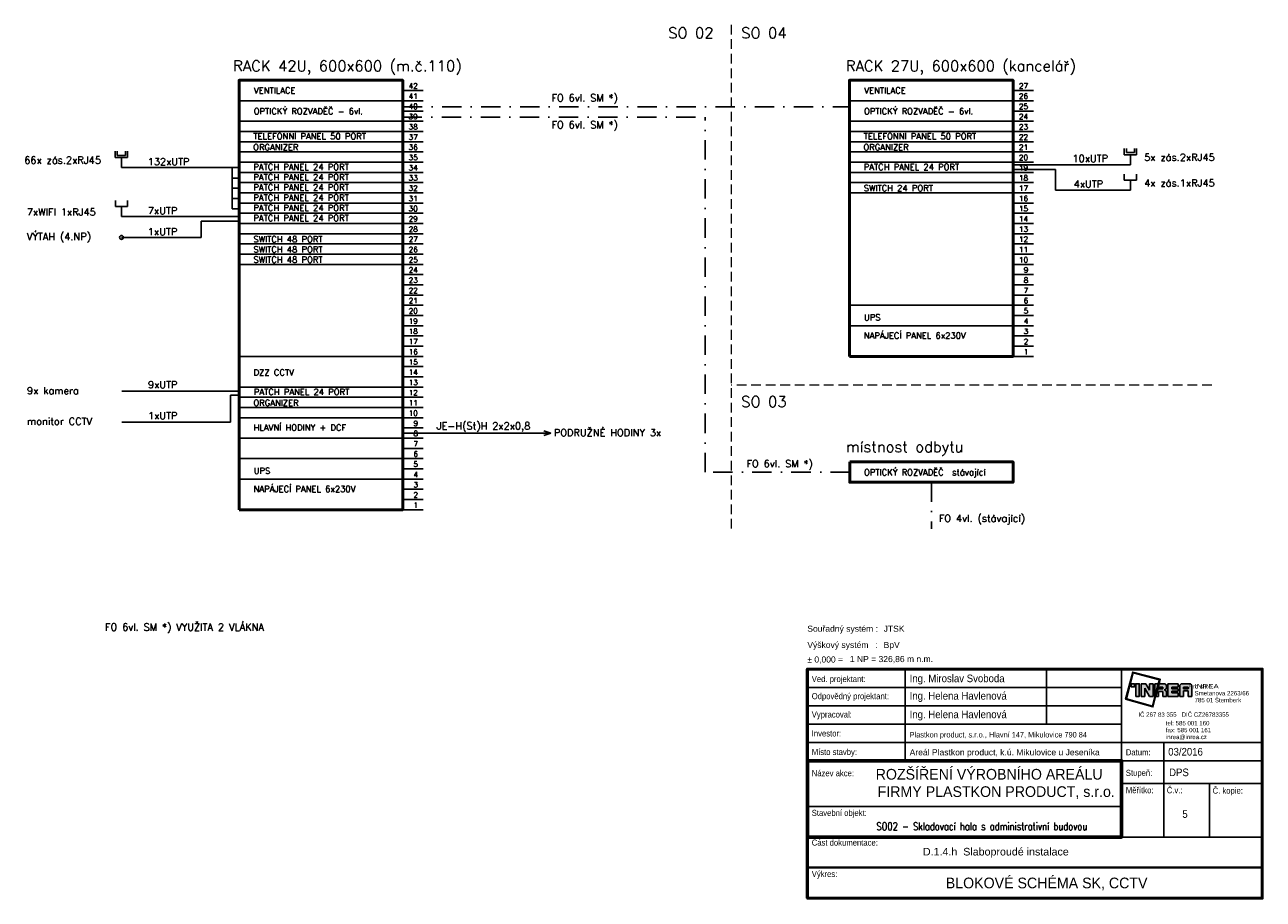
# Model space of a CAD drawing. Header units: millimetres. Extents: x 10 to 415, y 5 to 291.
import ezdxf
from ezdxf.enums import TextEntityAlignment as Align

# ---------------------------------------------------------------- set-up
doc = ezdxf.new("R2010")
doc.units = ezdxf.units.MM
doc.header["$LTSCALE"] = 0.5
doc.linetypes.add('DASHDOT', pattern=[25.4, 12.7, -6.35, 0, -6.35])
doc.linetypes.add('DASHED', pattern=[19.05, 12.7, -6.35])
doc.layers.add('IN_RAZITKO', color=7, linetype='Continuous')
doc.layers.add('schéma', color=7, linetype='Continuous')
doc.styles.add('ari-rom-uni', font='ARIALUNI.TTF', dxfattribs={"width": 0.8})
doc.styles.add('ARIAL', font='arial.ttf')
doc.styles.add('ROMANS', font='romans.shx', dxfattribs={"width": 0.8})
doc.styles.get("Standard").update_dxf_attribs({"font": 'romans.shx'})

# ---------------------------------------------------------------- blocks, each defined once
blk = doc.blocks.new('INREA RAZÍTKO')
at = {"layer": 'IN_RAZITKO', "transparency": 33554687}
blk.add_hatch(color=256, dxfattribs=at).paths.add_polyline_path([(-3.869, 7.655), (-3.904, 7.527), (-3.878, 7.527), (-3.839, 7.673), (-4.74, 7.912), (-4.978, 7.018), (-4.08, 6.768), (-3.993, 7.115), (-4.019, 7.115), (-4.098, 6.799), (-4.947, 7.035), (-4.722, 7.882)])
h = blk.add_hatch(color=256, dxfattribs=at)
h.paths.add_polyline_path([(-4.687, 7.527), (-4.792, 7.527), (-4.792, 7.423), (-4.687, 7.423)])
h.paths.add_polyline_path([(-4.527, 7.526), (-4.642, 7.526), (-4.642, 7.115), (-4.527, 7.115)])
h.paths.add_polyline_path([(-4.317, 7.527), (-4.468, 7.527), (-4.468, 7.115), (-4.349, 7.115), (-4.349, 7.381), (-4.189, 7.115), (-4.07, 7.115), (-4.07, 7.527), (-4.189, 7.527), (-4.189, 7.315)])
h.paths.add_polyline_path([(-3.913, 7.527), (-4.023, 7.527), (-4.023, 7.115)])
edge = h.paths.add_edge_path()
edge.add_line((-3.708, 7.527), (-3.877, 7.527))
edge.add_line((-3.877, 7.527), (-3.987, 7.115))
edge.add_line((-3.987, 7.115), (-3.894, 7.115))
edge.add_line((-3.894, 7.115), (-3.894, 7.277))
edge.add_line((-3.894, 7.277), (-3.757, 7.277))
edge.add_line((-3.757, 7.277), (-3.757, 7.115))
edge.add_line((-3.757, 7.115), (-3.638, 7.115))
edge.add_line((-3.638, 7.115), (-3.638, 7.257))
edge.add_arc((-3.708, 7.257), 0.07, 0, 90)
edge.add_arc((-3.708, 7.397), 0.07, 270, 360)
edge.add_line((-3.638, 7.397), (-3.638, 7.457))
edge.add_arc((-3.708, 7.457), 0.07, 0, 90)
h.paths.add_polyline_path([(-3.757, 7.419), (-3.757, 7.362), (-3.894, 7.362), (-3.894, 7.419)])
h.paths.add_polyline_path([(-3.253, 7.527), (-3.588, 7.527), (-3.588, 7.115), (-3.253, 7.115), (-3.253, 7.225), (-3.465, 7.225), (-3.465, 7.287), (-3.253, 7.287), (-3.253, 7.366), (-3.465, 7.366), (-3.465, 7.421), (-3.253, 7.421)])
edge = h.paths.add_edge_path()
edge.add_line((-2.877, 7.527), (-3.131, 7.527))
edge.add_arc((-3.131, 7.457), 0.07, 90, 180)
edge.add_line((-3.201, 7.457), (-3.201, 7.115))
edge.add_line((-3.201, 7.115), (-3.081, 7.115))
edge.add_line((-3.081, 7.115), (-3.081, 7.293))
edge.add_line((-3.081, 7.293), (-2.931, 7.293))
edge.add_line((-2.931, 7.293), (-2.931, 7.115))
edge.add_line((-2.931, 7.115), (-2.807, 7.115))
edge.add_line((-2.807, 7.115), (-2.807, 7.457))
edge.add_arc((-2.877, 7.457), 0.07, 0, 90)
h.paths.add_polyline_path([(-2.931, 7.421), (-2.931, 7.362), (-3.081, 7.362), (-3.081, 7.421)])
at = {"layer": 'IN_RAZITKO', "color": 7, "transparency": 33554687}
for p, q in [((-12.195, 8.005), (-12.195, 5.005)), ((-7.564, 8.005), (-7.564, 6.205)), ((-5.108, 2.651), (-5.108, 8.005)), ((-15.395, 7.405), (-5.108, 7.405)), ((-15.395, 6.805), (-5.108, 6.805)), ((-15.395, 6.205), (-5.108, 6.205)), ((-15.395, 5.605), (-5.108, 5.605)), ((-5.108, 5.605), (-0.505, 5.605)), ((-3.727, 5.605), (-3.727, 2.505)), ((-5.108, 5.005), (-0.505, 5.005)), ((-5.108, 4.255), (-0.505, 4.255)), ((-2.225, 4.258), (-2.225, 2.505)), ((-15.395, 3.505), (-5.108, 3.505))]:
    blk.add_line(p, q, dxfattribs=at)
at = {"layer": 'IN_RAZITKO', "transparency": 33554687}
for p, q in [((-4.468, 7.527), (-4.317, 7.527)), ((-4.468, 7.527), (-4.468, 7.115)), ((-4.349, 7.115), (-4.349, 7.381)), ((-4.349, 7.381), (-4.189, 7.115)), ((-4.317, 7.527), (-4.189, 7.315)), ((-4.189, 7.315), (-4.189, 7.527)), ((-4.189, 7.527), (-4.07, 7.527)), ((-4.07, 7.115), (-4.07, 7.527)), ((-4.023, 7.115), (-4.023, 7.527)), ((-3.913, 7.527), (-4.023, 7.115)), ((-4.023, 7.527), (-3.913, 7.527)), ((-3.877, 7.527), (-3.987, 7.115)), ((-3.878, 7.527), (-3.904, 7.527)), ((-3.894, 7.362), (-3.894, 7.419)), ((-3.757, 7.419), (-3.894, 7.419)), ((-3.757, 7.362), (-3.894, 7.362)), ((-3.877, 7.527), (-3.708, 7.527)), ((-3.757, 7.362), (-3.757, 7.419)), ((-3.638, 7.397), (-3.638, 7.457)), ((-3.588, 7.527), (-3.588, 7.115)), ((-3.588, 7.527), (-3.253, 7.527)), ((-3.253, 7.421), (-3.465, 7.421)), ((-3.465, 7.421), (-3.465, 7.366)), ((-3.253, 7.366), (-3.465, 7.366)), ((-3.253, 7.527), (-3.253, 7.421)), ((-3.253, 7.421), (-3.253, 7.527)), ((-3.253, 7.366), (-3.253, 7.287)), ((-3.201, 7.115), (-3.201, 7.457)), ((-3.131, 7.527), (-2.877, 7.527)), ((-2.931, 7.421), (-3.081, 7.421)), ((-3.081, 7.421), (-3.081, 7.362)), ((-3.081, 7.362), (-2.931, 7.362)), ((-2.931, 7.362), (-2.931, 7.421)), ((-2.807, 7.115), (-2.807, 7.457)), ((-4.468, 7.115), (-4.349, 7.115)), ((-4.189, 7.115), (-4.07, 7.115)), ((-3.993, 7.115), (-4.019, 7.115)), ((-3.987, 7.115), (-3.894, 7.115)), ((-3.894, 7.115), (-3.894, 7.277)), ((-3.894, 7.277), (-3.757, 7.277)), ((-3.757, 7.277), (-3.757, 7.115)), ((-3.757, 7.115), (-3.638, 7.115)), ((-3.638, 7.257), (-3.638, 7.115)), ((-3.588, 7.115), (-3.253, 7.115)), ((-3.253, 7.287), (-3.465, 7.287)), ((-3.465, 7.287), (-3.465, 7.225)), ((-3.465, 7.225), (-3.253, 7.225)), ((-3.253, 7.225), (-3.253, 7.115)), ((-3.201, 7.115), (-3.081, 7.115)), ((-2.931, 7.293), (-3.081, 7.293)), ((-3.081, 7.293), (-3.081, 7.115)), ((-2.931, 7.115), (-2.931, 7.293)), ((-2.931, 7.115), (-2.807, 7.115)), ((-5.108, 2.505), (-0.505, 2.505))]:
    blk.add_line(p, q, dxfattribs=at)
at = {"layer": 'IN_RAZITKO', "lineweight": 50, "transparency": 33554687}
for points in [[(-15.4, 0.5), (-0.5, 0.5), (-0.5, 8.01), (-15.4, 8.01)], [(-15.395, 0.505), (-0.505, 0.505), (-0.505, 8.005), (-15.395, 8.005)]]:
    blk.add_lwpolyline(points, close=True, dxfattribs=at)
at = {"layer": 'IN_RAZITKO', "transparency": 33554687}
for points in [[(-3.878, 7.527), (-3.839, 7.673), (-4.74, 7.912), (-4.978, 7.018), (-4.08, 6.768), (-3.993, 7.115)], [(-3.904, 7.527), (-3.869, 7.655), (-4.722, 7.882), (-4.947, 7.035), (-4.098, 6.799), (-4.019, 7.115)]]:
    blk.add_lwpolyline(points, dxfattribs=at)
for points in [[(-3.869, 7.655), (-3.904, 7.527), (-3.878, 7.527), (-3.839, 7.673), (-4.74, 7.912), (-4.978, 7.018), (-4.08, 6.768), (-3.993, 7.115), (-4.019, 7.115), (-4.098, 6.799), (-4.947, 7.035), (-4.722, 7.882)], [(-4.792, 7.423), (-4.687, 7.423), (-4.687, 7.527), (-4.792, 7.527)], [(-4.642, 7.115), (-4.527, 7.115), (-4.527, 7.526), (-4.642, 7.526)]]:
    blk.add_lwpolyline(points, close=True, dxfattribs=at)
at = {"layer": 'IN_RAZITKO', "lineweight": 60, "transparency": 33554687}
blk.add_lwpolyline([(-15.395, 2.505), (-5.108, 2.505), (-5.108, 5.005), (-15.395, 5.005)], close=True, dxfattribs=at)
at = {"layer": 'IN_RAZITKO', "transparency": 33554687, "const_width": 0.075}
blk.add_lwpolyline([(-15.395, 0.505), (-0.505, 0.505), (-0.505, 1.505), (-15.395, 1.505)], close=True, dxfattribs=at)
at = {"layer": 'IN_RAZITKO', "transparency": 33554687}
for centre, start, end in [((-3.708, 7.457), 0, 90), ((-3.708, 7.397), 270, 0), ((-3.708, 7.257), 0, 90), ((-3.131, 7.457), 90, 180), ((-2.877, 7.457), 0, 90)]:
    blk.add_arc(centre, 0.07, start, end, dxfattribs=at)
at = {"layer": 'IN_RAZITKO', "transparency": 33554687, "style": 'ARIAL'}
for s, p in [('Souřadný systém :', (-15.4, 9.432)), ('Výškový systém   :', (-15.4, 8.901)), ('± 0,000 =', (-15.4, 8.423))]:
    blk.add_text(s, height=0.2, dxfattribs=at).set_placement(p, align=Align.TOP_LEFT)
at = {"layer": 'IN_RAZITKO', "color": 3, "transparency": 33554687, "style": 'ARIAL'}
for s, p in [('JTSK', (-12.9, 9.432)), ('BpV', (-12.9, 8.901))]:
    blk.add_text(s, height=0.2, dxfattribs=at).set_placement(p, align=Align.TOP_LEFT)
at = {"layer": 'IN_RAZITKO', "color": 7, "transparency": 33554687, "style": 'ari-rom-uni', "width": 0.9}
for s, p in [('Ved. projektant:', (-15.255, 7.584)), ('Odpovědný projektant:', (-15.255, 7.022)), ('Vypracoval:', (-15.255, 6.422)), ('Investor:', (-15.255, 5.801)), ('Místo stavby:', (-15.255, 5.193)), ('Datum:', (-4.968, 5.182)), ('Název akce:', (-15.255, 4.497)), ('Stupeň:', (-4.968, 4.509)), ('Měřítko:', (-4.968, 3.94)), ('Č.v.:', (-3.627, 3.94)), ('Č. kopie:', (-2.125, 3.927)), ('Stavební objekt:', (-15.255, 3.197)), ('Část dokumentace:', (-15.255, 2.225)), ('Výkres:', (-15.255, 1.196))]:
    blk.add_text(s, height=0.2, dxfattribs=at).set_placement(p)
at = {"layer": 'IN_RAZITKO', "transparency": 33554687, "style": 'ari-rom-uni'}
for s, p in [('                 Pro s.r.o.', (-3.847, 7.329)), ('Smetanova 2263/66', (-2.715, 7.103)), ('785 01 Šternberk', (-2.715, 6.877)), ('IČ 267 83 355   DIČ CZ26783355', (-4.556, 6.404)), ('tel: 585 001 160', (-3.657, 6.122)), ('fax: 585 001 161', (-3.657, 5.896)), ('inrea@inrea.cz', (-3.657, 5.67))]:
    blk.add_text(s, height=0.1425, dxfattribs=at).set_placement(p, align=Align.BOTTOM_LEFT)
at = {"layer": 'IN_RAZITKO', "transparency": 33554687, "style": 'ari-rom-uni', "width": 1.3}
blk.add_text('INREA', height=0.1425, dxfattribs=at).set_placement((-2.715, 7.331), align=Align.BOTTOM_LEFT)
at = {"layer": 'IN_RAZITKO', "color": 3, "transparency": 33554687, "style": 'ARIAL'}
blk.add_attdef('NULA', (-14.012, 8.227), '', height=0.2, dxfattribs=at)
at = {"layer": 'IN_RAZITKO', "transparency": 33554687, "style": 'ari-rom-uni'}
for tag, p, height, width in [('VEDOUCÍ-PROJEKTANT', (-12.053, 7.553), 0.25, 0.9), ('ODPOVĚDNÝ-PROJEKTANT', (-12.053, 6.964), 0.25, 0.9), ('VYPRACOVAL', (-12.053, 6.363), 0.25, 0.9), ('INVESTOR', (-12.053, 5.774), 0.2, 0.9), ('MÍSTO', (-12.053, 5.149), 0.25, 0.85), ('DATUM', (-3.585, 5.185), 0.25, 0.9), ('STUPEŇ', (-3.556, 4.468), 0.25, 0.9), ('OBJEKT', (-12.564, 2.85), 0.2, 0.8)]:
    blk.add_attdef(tag, p, '', height=height, dxfattribs=dict(at, width=width))
for tag, height, width, p in [('NÁZEV-1', 0.35, 0.85, (-10.252, 4.438)), ('NÁZEV-2', 0.35, 0.85, (-10.252, 3.876)), ('MĚŘ', 0.25, 0.9, (-4.422, 3.031)), ('ČV', 0.25, 0.9, (-3.034, 3.031)), ('VÝKRES', 0.35, 0.95, (-10.299, 0.801))]:
    blk.add_attdef(tag, text='', height=height, dxfattribs=dict(at, width=width)).set_placement(p, align=Align.CENTER)
blk.add_attdef('DOKUMENTACE', (-11.26, 1.842), '', height=0.25, dxfattribs=at)

msp = doc.modelspace()

# ---------------------------------------------------------------- linework, layer by layer
at = {"linetype": 'DASHED', "lineweight": 13, "ltscale": 0.5}
for p, q in [((241.08, 291.2), (241.08, 124.95)), ((398.45, 173.09), (241.08, 173.09))]:
    msp.add_line(p, q, dxfattribs=at)
at = {"color": 7, "linetype": 'Continuous'}
for p, q in [((133.49, 269.64), (140.19, 269.64)), ((333.37, 269.64), (340.07, 269.64)), ((80.03, 266.29), (133.6, 266.29)), ((133.49, 266.29), (140.19, 266.29)), ((279.91, 266.29), (333.47, 266.29)), ((333.37, 266.29), (340.07, 266.29)), ((133.49, 262.94), (140.19, 262.94)), ((333.37, 262.94), (340.07, 262.94)), ((79.92, 256.24), (133.49, 256.24)), ((80.03, 259.59), (133.6, 259.59)), ((133.49, 259.59), (140.19, 259.59)), ((133.49, 256.24), (140.19, 256.24)), ((133.49, 256.24), (140.19, 256.24)), ((279.8, 256.24), (333.37, 256.24)), ((279.91, 259.59), (333.47, 259.59)), ((333.37, 259.59), (340.07, 259.59)), ((333.37, 256.24), (340.07, 256.24)), ((79.82, 252.89), (133.38, 252.89)), ((133.49, 252.89), (140.19, 252.89)), ((279.69, 252.89), (333.26, 252.89)), ((333.37, 252.89), (340.07, 252.89)), ((41.34, 244.42), (41.34, 247.74)), ((79.82, 249.54), (133.38, 249.54)), ((133.49, 249.54), (140.19, 249.54)), ((279.69, 249.54), (333.26, 249.54)), ((333.37, 249.54), (340.07, 249.54)), ((371.82, 245.31), (371.82, 248.63)), ((41.34, 244.42), (79.82, 244.42)), ((79.82, 246.19), (133.38, 246.19)), ((133.49, 246.19), (140.19, 246.19)), ((279.69, 246.19), (333.26, 246.19)), ((371.82, 245.31), (333.34, 245.31)), ((333.37, 246.19), (340.07, 246.19)), ((79.78, 242.84), (133.35, 242.84)), ((79.78, 239.49), (133.35, 239.49)), ((133.49, 242.84), (140.19, 242.84)), ((133.49, 239.49), (140.19, 239.49)), ((279.73, 239.49), (333.29, 239.49)), ((279.8, 242.84), (333.37, 242.84)), ((333.37, 242.84), (340.07, 242.84)), ((333.37, 239.49), (340.07, 239.49)), ((371.82, 236.95), (371.82, 240.27)), ((79.78, 236.14), (133.35, 236.14)), ((133.49, 236.14), (140.19, 236.14)), ((279.73, 236.14), (333.29, 236.14)), ((333.37, 236.14), (340.07, 236.14)), ((41.37, 228.35), (41.37, 231.66)), ((79.78, 232.79), (133.35, 232.79)), ((133.49, 232.79), (140.19, 232.79)), ((333.37, 232.79), (340.07, 232.79)), ((79.78, 229.44), (133.35, 229.44)), ((133.49, 229.44), (140.19, 229.44)), ((333.37, 229.44), (340.07, 229.44)), ((79.78, 226.09), (133.35, 226.09)), ((133.49, 226.09), (140.19, 226.09)), ((333.37, 226.09), (340.07, 226.09)), ((79.85, 219.39), (133.42, 219.39)), ((79.92, 222.74), (133.49, 222.74)), ((133.49, 222.74), (140.19, 222.74)), ((133.49, 222.74), (140.19, 222.74)), ((133.49, 219.39), (140.19, 219.39)), ((333.37, 222.74), (340.07, 222.74)), ((333.37, 219.39), (340.07, 219.39)), ((79.85, 216.04), (133.42, 216.04)), ((133.49, 216.04), (140.19, 216.04)), ((333.37, 216.04), (340.07, 216.04)), ((79.85, 212.69), (133.42, 212.69)), ((133.49, 212.69), (140.19, 212.69)), ((333.37, 212.69), (340.07, 212.69)), ((133.49, 209.34), (140.19, 209.34)), ((333.37, 209.34), (340.07, 209.34)), ((133.49, 205.99), (140.19, 205.99)), ((333.37, 205.99), (340.07, 205.99)), ((133.49, 202.64), (140.19, 202.64)), ((133.49, 199.29), (140.19, 199.29)), ((279.8, 199.29), (333.37, 199.29)), ((333.37, 202.64), (340.07, 202.64)), ((333.37, 202.64), (340.07, 202.64)), ((333.37, 199.29), (340.07, 199.29)), ((133.49, 195.94), (140.19, 195.94)), ((333.37, 195.94), (340.07, 195.94)), ((133.49, 192.59), (140.19, 192.59)), ((279.77, 192.59), (333.33, 192.59)), ((333.37, 192.59), (340.07, 192.59)), ((133.49, 189.24), (140.19, 189.24)), ((333.37, 189.24), (340.07, 189.24)), ((79.92, 182.54), (133.49, 182.54)), ((133.49, 185.89), (140.19, 185.89)), ((133.49, 182.54), (140.19, 182.54)), ((333.37, 185.89), (340.07, 185.89)), ((333.37, 182.54), (340.07, 182.54)), ((133.49, 179.19), (140.19, 179.19)), ((133.49, 175.84), (140.19, 175.84)), ((79.96, 172.49), (133.52, 172.49)), ((133.49, 172.49), (140.19, 172.49)), ((79.96, 169.14), (133.52, 169.14)), ((133.49, 169.14), (140.19, 169.14)), ((79.89, 165.79), (133.45, 165.79)), ((79.96, 162.44), (133.52, 162.44)), ((133.49, 165.79), (140.19, 165.79)), ((133.49, 162.44), (140.19, 162.44)), ((133.49, 159.09), (140.19, 159.09)), ((79.89, 155.74), (133.45, 155.74)), ((133.49, 155.74), (140.19, 155.74)), ((133.49, 152.39), (140.19, 152.39)), ((133.49, 152.39), (140.19, 152.39)), ((79.92, 149.04), (133.49, 149.04)), ((133.49, 149.04), (140.19, 149.04)), ((79.89, 142.34), (133.45, 142.34)), ((133.49, 145.69), (140.19, 145.69)), ((133.49, 142.34), (140.19, 142.34)), ((133.49, 138.99), (140.19, 138.99)), ((133.49, 135.64), (140.19, 135.64)), ((133.49, 132.29), (140.19, 132.29))]:
    msp.add_line(p, q, dxfattribs=at)
at = {"color": 7, "linetype": 'DASHDOT'}
for p, q in [((133.56, 264.32), (279.84, 264.32)), ((133.45, 260.97), (232.59, 260.97)), ((232.59, 144.63), (232.59, 260.97)), ((279.91, 144.63), (232.59, 144.63)), ((306.64, 141.28), (306.64, 126.06))]:
    msp.add_line(p, q, dxfattribs=at)
for p, q in [((39.35, 247.74), (39.35, 249.73)), ((43.33, 247.74), (39.35, 247.74)), ((40.01, 249.73), (40.01, 248.4)), ((40.01, 248.4), (42.66, 248.4)), ((42.66, 248.4), (42.66, 249.73)), ((43.33, 249.73), (43.33, 247.74)), ((369.83, 250.62), (369.83, 248.63)), ((369.83, 248.63), (373.81, 248.63)), ((370.49, 249.29), (370.49, 250.62)), ((373.14, 249.29), (370.49, 249.29)), ((373.14, 250.62), (373.14, 249.29)), ((373.81, 248.63), (373.81, 250.62)), ((369.83, 242.26), (369.83, 240.27)), ((369.83, 240.27), (373.81, 240.27)), ((373.81, 240.27), (373.81, 242.26)), ((39.38, 231.66), (39.38, 233.65)), ((43.36, 231.66), (39.38, 231.66)), ((43.36, 233.65), (43.36, 231.66))]:
    msp.add_line(p, q)
at = {"lineweight": -3}
for p, q in [((41.34, 244.42), (41.34, 247.74)), ((371.82, 245.31), (371.82, 248.63)), ((371.82, 236.95), (371.82, 240.27)), ((41.37, 228.35), (41.37, 231.66))]:
    msp.add_line(p, q, dxfattribs=at)
at = {"linetype": 'Continuous', "lineweight": -3, "ltscale": 0.5}
for p, q in [((77.66, 230.93), (77.66, 244.42)), ((333.41, 243.77), (347.28, 243.77)), ((347.28, 243.77), (347.28, 236.95)), ((80, 240.98), (77.76, 240.98)), ((80, 237.63), (77.76, 237.63)), ((371.82, 236.95), (347.28, 236.95)), ((80, 234.28), (77.76, 234.28)), ((41.37, 228.35), (65.91, 228.35)), ((79.78, 228.35), (65.91, 228.35)), ((79.89, 230.93), (77.66, 230.93)), ((79.71, 226.81), (67.49, 226.81)), ((67.49, 226.81), (67.49, 221.52)), ((41.37, 221.52), (67.49, 221.52)), ((41.44, 171.18), (74.12, 171.18)), ((79.85, 171.18), (74.12, 171.18)), ((79.85, 169.88), (77.13, 169.88)), ((77.13, 169.88), (77.13, 161.01)), ((41.44, 161.01), (77.13, 161.01)), ((133.45, 157.36), (181.96, 157.36))]:
    msp.add_line(p, q, dxfattribs=at)
at = {"color": 7}
for q in [(179.73, 158.1), (179.73, 156.61)]:
    msp.add_line((181.96, 157.36), q, dxfattribs=at)
at = {"color": 7, "linetype": 'Continuous', "lineweight": 50}
for points in [[(79.89, 132.29), (133.49, 132.29), (133.49, 272.99), (79.89, 272.99)], [(279.77, 182.54), (333.37, 182.54), (333.37, 272.99), (279.77, 272.99)], [(279.91, 147.98), (333.37, 147.98), (333.37, 141.28), (279.91, 141.28)]]:
    msp.add_lwpolyline(points, close=True, dxfattribs=at)
at = {"layer": 'schéma', "color": 7, "linetype": 'Continuous', "lineweight": -3, "ltscale": 0.5}
msp.add_circle((41.37, 221.52), 0.641, dxfattribs=at)

# ---------------------------------------------------------------- block references
ref = msp.add_blockref('INREA RAZÍTKO', (420, 0), dxfattribs=dict(xscale=10.00000000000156, yscale=10.00000000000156, zscale=10.00000000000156))
ref.add_attrib('VEDOUCÍ-PROJEKTANT', 'Ing. Miroslav Svoboda', (299.52, 75.79), dxfattribs={"layer": 'IN_RAZITKO', "height": 2.5, "style": 'ari-rom-uni', "width": 0.9})
ref.add_attrib('ODPOVĚDNÝ-PROJEKTANT', 'Ing. Helena Havlenová', (299.52, 70.07), dxfattribs={"layer": 'IN_RAZITKO', "height": 2.5, "style": 'ari-rom-uni', "width": 0.9})
ref.add_attrib('VYPRACOVAL', 'Ing. Helena Havlenová', (299.52, 64), dxfattribs={"layer": 'IN_RAZITKO', "height": 2.5, "style": 'ari-rom-uni', "width": 0.9})
ref.add_attrib('INVESTOR', 'Plastkon product, s.r.o., Hlavní 147, Mikulovice 790 84', (299.52, 57.68), dxfattribs={"layer": 'IN_RAZITKO', "height": 1.8, "style": 'ari-rom-uni', "width": 0.8})
ref.add_attrib('MÍSTO', 'Areál Plastkon product, k.ú. Mikulovice u Jeseníka', (299.52, 51.82), dxfattribs={"layer": 'IN_RAZITKO', "height": 2, "style": 'ari-rom-uni'})
ref.add_attrib('NÁZEV-1', 'ROZŠÍŘENÍ VÝROBNÍHO AREÁLU ', dxfattribs={"layer": 'IN_RAZITKO', "height": 3.5, "style": 'ari-rom-uni', "width": 0.95}).set_placement((326.2, 43.87), align=Align.CENTER)
ref.add_attrib('NÁZEV-2', 'FIRMY PLASTKON PRODUCT, s.r.o.', dxfattribs={"layer": 'IN_RAZITKO', "height": 3.5, "style": 'ari-rom-uni', "width": 0.95}).set_placement((327.87, 38.19), align=Align.CENTER)
ref.add_attrib('VÝKRES', 'BLOKOVÉ SCHÉMA SK, CCTV', (311.35, 8.26), dxfattribs={"layer": 'IN_RAZITKO', "height": 3.5, "style": 'ari-rom-uni', "width": 0.95})
ref.add_attrib('DATUM', '03/2016', (384.2, 51.75), dxfattribs={"layer": 'IN_RAZITKO', "height": 2.5, "style": 'ari-rom-uni', "width": 0.9})
ref.add_attrib('DOKUMENTACE', '      D.1.4.h  Slaboproudé instalace', (298.05, 19.01), dxfattribs={"layer": 'IN_RAZITKO', "height": 2.5, "style": 'ari-rom-uni'})
ref.add_attrib('ČV', '5', dxfattribs={"layer": 'IN_RAZITKO', "height": 2.5, "style": 'ari-rom-uni', "width": 0.9}).set_placement((389.71, 31.34), align=Align.CENTER)
ref.add_attrib('STUPEŇ', 'DPS', (384.49, 45), dxfattribs={"layer": 'IN_RAZITKO', "height": 2.5, "style": 'ari-rom-uni', "width": 0.9})
ref.add_attrib('OBJEKT', 'SO02 - Skladovací hala s administrativní budovou', (288.63, 27.32), dxfattribs={"layer": 'IN_RAZITKO', "height": 2.5, "style": 'ROMANS', "width": 0.8})
ref.add_attrib('NULA', '1 NP = 326,86 m n.m.', (279.93, 82.37), dxfattribs={"layer": 'IN_RAZITKO', "color": 3, "height": 2, "style": 'ARIAL'})

# ---------------------------------------------------------------- texts
at = {"color": 7, "linetype": 'Continuous', "lineweight": 50}
for s, height, p in [('SO 02', 3.538, (220.43, 286.76)), ('SO 04', 3.538, (244.36, 286.76)), ('RACK 42U, 600x600 (m.č.110)', 3.5376, (77.94, 275.95)), ('RACK 27U, 600x600 (kancelář)', 3.5376, (278.63, 275.95)), ('SO 03', 3.538, (244.36, 165.92)), ('místnost odbytu', 3.5376, (278.63, 151.15))]:
    msp.add_text(s, height=height, dxfattribs=at).set_placement(p)
at = {"color": 7, "linetype": 'Continuous'}
for s, height, p in [('42', 1.742, (135.44, 270.28)), ('27', 1.742, (335.32, 270.28)), ('VENTILACE', 2.01, (84.76, 268.68)), ('41', 1.742, (135.44, 266.93)), ('FO 6vl. SM *)', 2.345, (182.22, 266.07)), ('VENTILACE', 2.01, (284.64, 268.68)), ('26', 1.742, (335.32, 266.93)), ('OPTICKÝ ROZVADĚČ - 6vl.', 2.01, (84.69, 261.86)), ('40', 1.742, (135.44, 263.58)), ('OPTICKÝ ROZVADĚČ - 6vl.', 2.01, (284.57, 261.86)), ('25', 1.742, (335.32, 263.58)), ('39', 1.742, (135.44, 260.23)), ('FO 6vl. SM *)', 2.345, (182.22, 257.25)), ('24', 1.742, (335.32, 260.23)), ('TELEFONNÍ PANEL 50 PORT', 2.01, (84.58, 253.66)), ('38', 1.742, (135.44, 256.88)), ('TELEFONNÍ PANEL 50 PORT', 2.01, (284.46, 253.66)), ('23', 1.742, (335.32, 256.88)), ('ORGANIZER', 2.01, (84.51, 250.07)), ('37', 1.742, (135.44, 253.53)), ('36', 1.742, (135.44, 250.18)), ('ORGANIZER', 2.01, (284.39, 250.07)), ('22', 1.742, (335.32, 253.53)), ('21', 1.742, (335.32, 250.18)), ('66x zás.2xRJ45', 2.345, (9.52, 245.66)), ('132xUTP ', 2.345, (49.96, 245.16)), ('35', 1.742, (135.44, 246.83)), ('20', 1.742, (335.32, 246.83)), ('10xUTP ', 2.345, (352.85, 246.21)), ('5x zás.2xRJ45', 2.345, (376.33, 246.56)), ('PATCH PANEL 24 PORT', 2.01, (84.55, 243.61)), ('34', 1.742, (135.44, 243.48)), ('PATCH PANEL 24 PORT', 2.01, (284.46, 243.61)), ('19', 1.742, (335.32, 243.48)), ('PATCH PANEL 24 PORT', 2.01, (84.55, 240.26)), ('33', 1.742, (135.44, 240.13)), ('18', 1.742, (335.32, 240.13)), ('4xUTP ', 2.345, (353.25, 237.84)), ('4x zás.1xRJ45', 2.345, (376.33, 238.19)), ('PATCH PANEL 24 PORT', 2.01, (84.55, 236.91)), ('PATCH PANEL 24 PORT', 2.01, (84.55, 233.56)), ('32', 1.742, (135.44, 236.78)), ('SWITCH 24 PORT', 2.01, (284.49, 236.67)), ('17', 1.742, (335.32, 236.78)), ('7xUTP ', 2.345, (50, 229.09)), ('PATCH PANEL 24 PORT', 2.01, (84.55, 230.21)), ('31', 1.742, (135.44, 233.43)), ('30', 1.742, (135.44, 230.08)), ('16', 1.742, (335.32, 233.43)), ('15', 1.742, (335.32, 230.08)), ('7xWIFI 1xRJ45 ', 2.345, (10.36, 228.7)), ('PATCH PANEL 24 PORT', 2.01, (84.55, 226.86)), ('29', 1.742, (135.44, 226.73)), ('14', 1.742, (335.32, 226.73)), ('VÝTAH (4.NP)', 2.345, (10.36, 220.63)), ('1xUTP ', 2.345, (50, 222.26)), ('28', 1.742, (135.44, 223.38)), ('13', 1.742, (335.32, 223.38)), ('SWITCH 48 PORT', 2.01, (84.58, 219.92)), ('27', 1.742, (135.44, 220.03)), ('12', 1.742, (335.32, 220.03)), ('SWITCH 48 PORT', 2.01, (84.58, 216.57)), ('SWITCH 48 PORT', 2.01, (84.58, 213.22)), ('26', 1.742, (135.44, 216.68)), ('25', 1.742, (135.44, 213.33)), ('11', 1.742, (335.32, 216.68)), ('10', 1.742, (335.32, 213.33)), ('24', 1.742, (135.44, 209.98)), ('9', 1.74, (336.88, 209.98)), ('23', 1.742, (135.44, 206.63)), ('8', 1.74, (336.88, 206.63)), ('22', 1.742, (135.44, 203.28)), ('7', 1.74, (336.88, 203.28)), ('21', 1.742, (135.44, 199.93)), ('6', 1.74, (336.88, 199.93)), ('20', 1.742, (135.44, 196.58)), ('19', 1.742, (135.44, 193.23)), ('UPS ', 2.01, (284.57, 194.3)), ('4', 1.74, (336.88, 193.23)), ('5', 1.74, (336.88, 196.58)), ('18', 1.742, (135.44, 189.88)), ('3', 1.74, (336.88, 189.88)), ('17', 1.742, (135.44, 186.53)), ('2', 1.74, (336.88, 186.53)), ('16', 1.742, (135.44, 183.18)), ('1', 1.74, (336.88, 183.18)), ('15', 1.742, (135.44, 179.83)), ('9xUTP ', 2.345, (50.07, 172.12)), ('DZZ CCTV', 2.01, (84.65, 176.27)), ('14', 1.742, (135.44, 176.48)), ('13', 1.742, (135.44, 173.13)), ('9x kamera', 2.345, (10.43, 170.12)), ('PATCH PANEL 24 PORT', 2.01, (84.72, 169.91)), ('12', 1.742, (135.44, 169.78)), ('ORGANIZER', 2.01, (84.58, 166.32)), ('11', 1.742, (135.44, 166.43)), ('monitor CCTV', 2.345, (10.43, 160.06)), ('1xUTP ', 2.345, (50.07, 161.94)), ('10', 1.742, (135.44, 163.08)), ('HLAVNÍ HODINY + DCF', 2.01, (84.65, 158.22)), ('9', 1.74, (137, 159.73)), ('JE-H(St)H 2x2x0,8', 2.345, (144.61, 158.6)), ('PODRUŽNÉ HODINY 3x', 2.345, (182.97, 156.36)), ('8', 1.74, (137, 156.38)), ('7', 1.74, (137, 153.03)), ('6', 1.74, (137, 149.68)), ('UPS ', 2.01, (84.69, 144.05)), ('5', 1.74, (137, 146.33)), ('FO 6vl. SM *)', 2.345, (246.08, 146.2)), ('OPTICKÝ ROZVADĚČ  stávající', 2.01, (284.57, 143.55)), ('4', 1.74, (137, 142.98)), ('3', 1.74, (137, 139.63)), ('2', 1.74, (137, 136.28)), ('1', 1.74, (137, 132.93)), ('FO 4vl. (stávající)', 2.345, (309.07, 128.29)), ('FO 6vl. SM *) VYUŽITA 2 VLÁKNA', 2.345, (35.96, 92.67))]:
    msp.add_text(s, height=height, dxfattribs=at).set_placement(p)
at = {"linetype": 'Continuous'}
for p in [(284.53, 188.35), (84.65, 138.1)]:
    msp.add_text('NAPÁJECÍ PANEL 6x230V', height=2.01, dxfattribs=at).set_placement(p)

doc.saveas('drawing.dxf')
